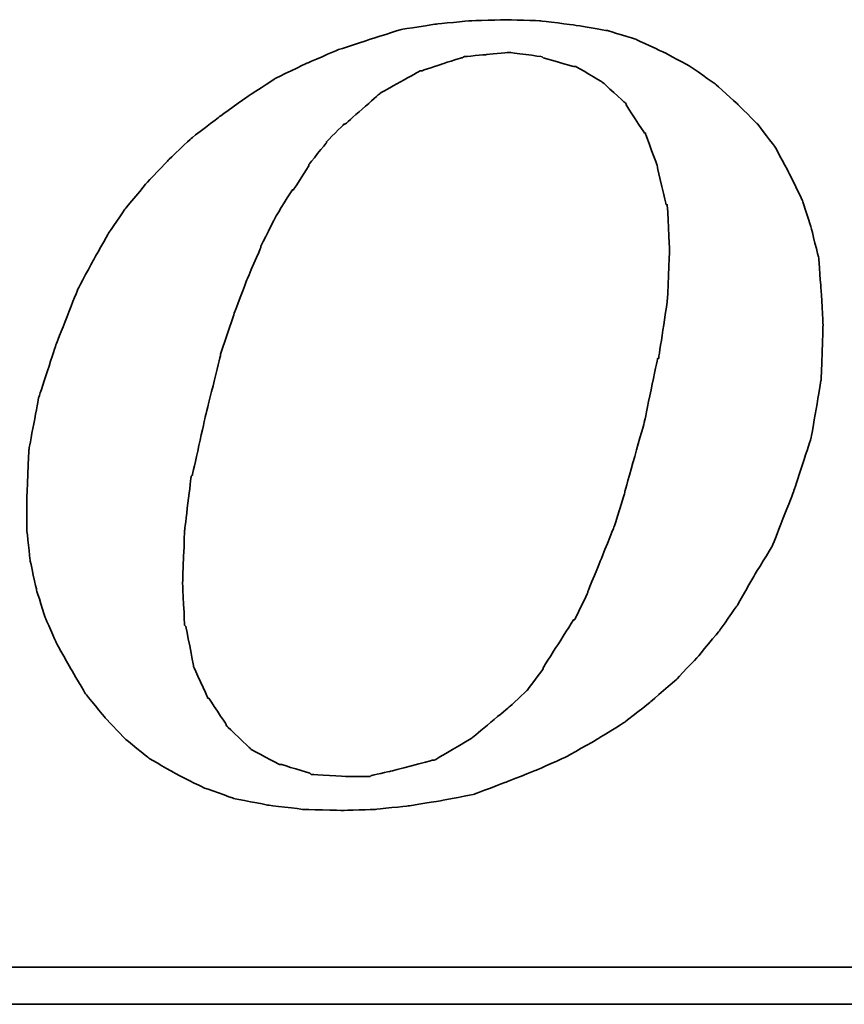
# Model space of a CAD drawing. Header units: millimetres. Extents: x -12 to 868, y 237 to 539.
# Tile 45 of 54: x 723.29 to 728.26, y 303.51 to 309.45. Entities that reach past the tile are written whole.
import ezdxf

# ---------------------------------------------------------------- set-up
doc = ezdxf.new("R2010")
doc.units = ezdxf.units.MM
doc.header["$LTSCALE"] = 0.15
doc.layers.add('DIM', color=4, linetype='CONTINUOUS')
doc.layers.add('layer 1', color=7, linetype='CONTINUOUS')

# ---------------------------------------------------------------- blocks, each defined once
blk = doc.blocks.new('TBI MOTION logo(完整正式版)')
at = {"layer": 'layer 1', "color": 22, "lineweight": 35}
for points, knots in [([(35.79625, -6.98375), (35.79625, -6.98375), (36.23125, -7.43875), (36.23125, -7.43875), (36.23125, -7.43875), (36.23125, -7.43875), (36.75625, -7.87125), (36.75625, -7.87125), (36.75625, -7.87125), (36.75625, -7.87125), (37.33125, -8.20375), (37.33125, -8.20375), (37.33125, -8.20375), (37.33125, -8.20375), (37.95625, -8.51875), (37.95625, -8.51875), (37.95625, -8.51875), (37.95625, -8.51875), (38.62625, -8.75875), (38.62625, -8.75875), (38.62625, -8.75875), (38.62625, -8.75875), (39.37125, -8.90375), (39.37125, -8.90375), (39.37125, -8.90375), (39.37125, -8.90375), (40.14125, -8.99875), (40.14125, -8.99875), (40.14125, -8.99875), (40.14125, -8.99875), (41.02625, -9.02375), (41.02625, -9.02375), (41.02625, -9.02375), (41.02625, -9.02375), (41.74625, -8.99875), (41.74625, -8.99875), (41.74625, -8.99875), (41.74625, -8.99875), (42.46625, -8.92375), (42.46625, -8.92375), (42.46625, -8.92375), (42.46625, -8.92375), (43.21125, -8.80625), (43.21125, -8.80625), (43.21125, -8.80625), (43.21125, -8.80625), (43.93125, -8.66375), (43.93125, -8.66375), (43.93125, -8.66375), (43.93125, -8.66375), (44.62625, -8.39875), (44.62625, -8.39875), (44.62625, -8.39875), (44.62625, -8.39875), (45.29625, -8.13375), (45.29625, -8.13375), (45.29625, -8.13375), (45.29625, -8.13375), (45.94625, -7.84375), (45.94625, -7.84375), (45.94625, -7.84375), (45.94625, -7.84375), (46.61625, -7.46375), (46.61625, -7.46375), (46.61625, -7.46375), (46.61625, -7.46375), (47.24125, -7.07875), (47.24125, -7.07875), (47.24125, -7.07875), (47.24125, -7.07875), (47.81625, -6.62375), (47.81625, -6.62375), (47.81625, -6.62375), (47.81625, -6.62375), (48.36875, -6.14375), (48.36875, -6.14375), (48.36875, -6.14375), (48.36875, -6.14375), (48.84625, -5.64125), (48.84625, -5.64125), (48.84625, -5.64125), (48.84625, -5.64125), (49.32625, -5.06375), (49.32625, -5.06375), (49.32625, -5.06375), (49.32625, -5.06375), (49.71125, -4.51374), (49.71125, -4.51374), (49.71125, -4.51374), (49.71125, -4.51374), (50.09625, -3.83874), (50.09625, -3.83874), (50.09625, -3.83874), (50.09625, -3.83874), (50.48125, -3.21374), (50.48125, -3.21374), (50.48125, -3.21374), (50.48125, -3.21374), (50.96125, -1.99125), (50.96125, -1.99125), (50.96125, -1.99125), (50.96125, -1.99125), (51.34375, -0.81875), (51.34375, -0.81875), (51.34375, -0.81875), (51.34375, -0.81875), (51.56125, 0.45624), (51.56125, 0.45624), (51.56125, 0.45624), (51.56125, 0.45624), (51.60625, 1.67624), (51.60625, 1.67624), (51.60625, 1.67624), (51.60625, 1.67624), (51.56125, 2.44625), (51.56125, 2.44625), (51.56125, 2.44625), (51.56125, 2.44625), (51.51125, 3.14125), (51.51125, 3.14125), (51.51125, 3.14125), (51.51125, 3.14125), (51.34375, 3.81125), (51.34375, 3.81125), (51.34375, 3.81125), (51.34375, 3.81125), (51.15125, 4.41125), (51.15125, 4.41125), (51.15125, 4.41125), (51.15125, 4.41125), (50.86125, 5.01125), (50.86125, 5.01125), (50.86125, 5.01125), (50.86125, 5.01125), (50.55125, 5.58875), (50.55125, 5.58875), (50.55125, 5.58875), (50.55125, 5.58875), (50.16625, 6.09125), (50.16625, 6.09125), (50.16625, 6.09125), (50.16625, 6.09125), (49.71125, 6.54875), (49.71125, 6.54875), (49.71125, 6.54875), (49.71125, 6.54875), (49.23125, 6.98125), (49.23125, 6.98125), (49.23125, 6.98125), (49.23125, 6.98125), (48.67875, 7.36625), (48.67875, 7.36625), (48.67875, 7.36625), (48.67875, 7.36625), (48.10375, 7.67625), (48.10375, 7.67625), (48.10375, 7.67625), (48.10375, 7.67625), (47.48125, 7.96375), (47.48125, 7.96375), (47.48125, 7.96375), (47.48125, 7.96375), (46.85625, 8.15625), (46.85625, 8.15625), (46.85625, 8.15625), (46.85625, 8.15625), (46.13625, 8.27624), (46.13625, 8.27624), (46.13625, 8.27624), (46.13625, 8.27624), (45.39125, 8.37125), (45.39125, 8.37125), (45.39125, 8.37125), (45.39125, 8.37125), (44.62625, 8.39624), (44.62625, 8.39624), (44.62625, 8.39624), (44.62625, 8.39624), (43.83625, 8.37125), (43.83625, 8.37125), (43.83625, 8.37125), (43.83625, 8.37125), (43.09125, 8.30125), (43.09125, 8.30125), (43.09125, 8.30125), (43.09125, 8.30125), (42.32125, 8.18125), (42.32125, 8.18125), (42.32125, 8.18125), (42.32125, 8.18125), (41.62875, 7.96375), (41.62875, 7.96375), (41.62875, 7.96375), (41.62875, 7.96375), (40.90625, 7.72625), (40.90625, 7.72625), (40.90625, 7.72625), (40.90625, 7.72625), (40.23624, 7.43625), (40.23624, 7.43625), (40.23624, 7.43625), (40.23624, 7.43625), (39.54124, 7.10125), (39.54124, 7.10125), (39.54124, 7.10125), (39.54124, 7.10125), (38.91625, 6.69125), (38.91625, 6.69125), (38.91625, 6.69125), (38.91625, 6.69125), (38.31625, 6.26125), (38.31625, 6.26125), (38.31625, 6.26125), (38.31625, 6.26125), (37.69125, 5.78125), (37.69125, 5.78125), (37.69125, 5.78125), (37.69125, 5.78125), (37.18625, 5.30125), (37.18625, 5.30125), (37.18625, 5.30125), (37.18625, 5.30125), (36.70625, 4.79624), (36.70625, 4.79624), (36.70625, 4.79624), (36.70625, 4.79624), (36.23125, 4.22125), (36.23125, 4.22125), (36.23125, 4.22125), (36.23125, 4.22125), (35.87124, 3.69375), (35.87124, 3.69375), (35.87124, 3.69375), (35.87124, 3.69375), (35.53125, 3.09125), (35.53125, 3.09125), (35.53125, 3.09125), (35.53125, 3.09125), (35.19875, 2.47125), (35.19875, 2.47125), (35.19875, 2.47125), (35.19875, 2.47125), (34.71625, 1.24625), (34.71625, 1.24625), (34.71625, 1.24625), (34.71625, 1.24625), (34.33125, 0.06874), (34.33125, 0.06874), (34.33125, 0.06874), (34.33125, 0.06874), (34.11625, -1.07875), (34.11625, -1.07875), (34.11625, -1.07875), (34.11625, -1.07875), (34.07125, -2.15875), (34.07125, -2.15875), (34.07125, -2.15875), (34.07125, -2.15875), (34.07125, -2.85375), (34.07125, -2.85375), (34.07125, -2.85375), (34.07125, -2.85375), (34.14125, -3.50375), (34.14125, -3.50375), (34.14125, -3.50375), (34.14125, -3.50375), (34.28625, -4.17375), (34.28625, -4.17375), (34.28625, -4.17375), (34.28625, -4.17375), (34.47625, -4.77624), (34.47625, -4.77624), (34.47625, -4.77624), (34.47625, -4.77624), (34.71625, -5.32625), (34.71625, -5.32625), (34.71625, -5.32625), (34.71625, -5.32625), (35.05375, -5.92875), (35.05375, -5.92875), (35.05375, -5.92875), (35.05375, -5.92875), (35.36375, -6.45375), (35.36375, -6.45375), (35.36375, -6.45375), (35.36375, -6.45375), (35.79625, -6.98375), (35.79625, -6.98375)], [0, 0, 0, 0, 0.01388889, 0.01388889, 0.01388889, 0.0138889, 0.02777778, 0.02777778, 0.02777778, 0.02777779, 0.04166667, 0.04166667, 0.04166667, 0.04166668, 0.05555556, 0.05555556, 0.05555556, 0.05555557, 0.06944444, 0.06944444, 0.06944444, 0.06944445, 0.08333333, 0.08333333, 0.08333333, 0.08333334, 0.09722222, 0.09722222, 0.09722222, 0.09722223, 0.11111111, 0.11111111, 0.11111111, 0.11111112, 0.125, 0.125, 0.125, 0.12500001, 0.13888889, 0.13888889, 0.13888889, 0.1388889, 0.15277778, 0.15277778, 0.15277778, 0.15277779, 0.16666667, 0.16666667, 0.16666667, 0.16666668, 0.18055556, 0.18055556, 0.18055556, 0.18055557, 0.19444444, 0.19444444, 0.19444444, 0.19444445, 0.20833333, 0.20833333, 0.20833333, 0.20833334, 0.22222222, 0.22222222, 0.22222222, 0.22222223, 0.23611111, 0.23611111, 0.23611111, 0.23611112, 0.25, 0.25, 0.25, 0.25000001, 0.26388889, 0.26388889, 0.26388889, 0.2638889, 0.27777778, 0.27777778, 0.27777778, 0.27777779, 0.29166667, 0.29166667, 0.29166667, 0.29166668, 0.30555556, 0.30555556, 0.30555556, 0.30555557, 0.31944444, 0.31944444, 0.31944444, 0.31944445, 0.33333333, 0.33333333, 0.33333333, 0.33333334, 0.34722222, 0.34722222, 0.34722222, 0.34722223, 0.36111111, 0.36111111, 0.36111111, 0.36111112, 0.375, 0.375, 0.375, 0.37500001, 0.38888889, 0.38888889, 0.38888889, 0.3888889, 0.40277778, 0.40277778, 0.40277778, 0.40277779, 0.41666667, 0.41666667, 0.41666667, 0.41666668, 0.43055556, 0.43055556, 0.43055556, 0.43055557, 0.44444444, 0.44444444, 0.44444444, 0.44444445, 0.45833333, 0.45833333, 0.45833333, 0.45833334, 0.47222222, 0.47222222, 0.47222222, 0.47222223, 0.48611111, 0.48611111, 0.48611111, 0.48611112, 0.5, 0.5, 0.5, 0.50000001, 0.51388889, 0.51388889, 0.51388889, 0.5138889, 0.52777778, 0.52777778, 0.52777778, 0.52777779, 0.54166667, 0.54166667, 0.54166667, 0.54166668, 0.55555556, 0.55555556, 0.55555556, 0.55555557, 0.56944444, 0.56944444, 0.56944444, 0.56944445, 0.58333333, 0.58333333, 0.58333333, 0.58333334, 0.59722222, 0.59722222, 0.59722222, 0.59722223, 0.61111111, 0.61111111, 0.61111111, 0.61111112, 0.625, 0.625, 0.625, 0.62500001, 0.63888889, 0.63888889, 0.63888889, 0.6388889, 0.65277778, 0.65277778, 0.65277778, 0.65277779, 0.66666667, 0.66666667, 0.66666667, 0.66666668, 0.68055556, 0.68055556, 0.68055556, 0.68055557, 0.69444444, 0.69444444, 0.69444444, 0.69444445, 0.70833333, 0.70833333, 0.70833333, 0.70833334, 0.72222222, 0.72222222, 0.72222222, 0.72222223, 0.73611111, 0.73611111, 0.73611111, 0.73611112, 0.75, 0.75, 0.75, 0.75000001, 0.76388889, 0.76388889, 0.76388889, 0.7638889, 0.77777778, 0.77777778, 0.77777778, 0.77777779, 0.79166667, 0.79166667, 0.79166667, 0.79166668, 0.80555556, 0.80555556, 0.80555556, 0.80555557, 0.81944444, 0.81944444, 0.81944444, 0.81944445, 0.83333333, 0.83333333, 0.83333333, 0.83333334, 0.84722222, 0.84722222, 0.84722222, 0.84722223, 0.86111111, 0.86111111, 0.86111111, 0.86111112, 0.875, 0.875, 0.875, 0.87500001, 0.88888889, 0.88888889, 0.88888889, 0.8888889, 0.90277778, 0.90277778, 0.90277778, 0.90277779, 0.91666667, 0.91666667, 0.91666667, 0.91666668, 0.93055556, 0.93055556, 0.93055556, 0.93055557, 0.94444444, 0.94444444, 0.94444444, 0.94444445, 0.95833333, 0.95833333, 0.95833333, 0.95833334, 0.97222222, 0.97222222, 0.97222222, 0.97222223, 0.98611111, 0.98611111, 0.98611111, 0.98611112, 1, 1, 1, 1]), ([(38.33875, 1.03124), (38.33875, 1.03124), (38.62625, 1.89625), (38.62625, 1.89625), (38.62625, 1.89625), (38.62625, 1.89625), (38.91625, 2.66375), (38.91625, 2.66375), (38.91625, 2.66375), (38.91625, 2.66375), (39.22625, 3.38125), (39.22625, 3.38125), (39.22625, 3.38125), (39.22625, 3.38125), (39.22625, 3.40624), (39.22625, 3.40624), (39.22625, 3.40624), (39.22625, 3.40624), (39.56124, 4.07624), (39.56124, 4.07624), (39.56124, 4.07624), (39.56124, 4.07624), (39.92125, 4.65125), (39.92125, 4.65125), (39.92125, 4.65125), (39.92125, 4.65125), (39.94625, 4.65125), (39.94625, 4.65125), (39.94625, 4.65125), (39.94625, 4.65125), (40.28125, 5.17875), (40.28125, 5.17875), (40.28125, 5.17875), (40.28125, 5.17875), (40.28125, 5.20375), (40.28125, 5.20375), (40.28125, 5.20375), (40.28125, 5.20375), (40.66875, 5.68625), (40.66875, 5.68625), (40.66875, 5.68625), (40.66875, 5.68625), (40.66875, 5.70625), (40.66875, 5.70625), (40.66875, 5.70625), (40.66875, 5.70625), (41.05124, 6.09125), (41.05124, 6.09125), (41.05124, 6.09125), (41.05124, 6.09125), (41.07625, 6.09125), (41.07625, 6.09125), (41.07625, 6.09125), (41.07625, 6.09125), (41.84125, 6.76625), (41.84125, 6.76625), (41.84125, 6.76625), (41.84125, 6.76625), (41.86625, 6.78625), (41.86625, 6.78625), (41.86625, 6.78625), (41.86625, 6.78625), (42.73125, 7.26624), (42.73125, 7.26624), (42.73125, 7.26624), (42.73125, 7.26624), (42.75625, 7.26624), (42.75625, 7.26624), (42.75625, 7.26624), (42.75625, 7.26624), (43.18625, 7.41125), (43.18625, 7.41125), (43.18625, 7.41125), (43.18625, 7.41125), (43.64125, 7.55625), (43.64125, 7.55625), (43.64125, 7.55625), (43.64125, 7.55625), (43.66625, 7.55625), (43.66625, 7.55625), (43.66625, 7.55625), (43.66625, 7.55625), (43.69125, 7.58124), (43.69125, 7.58124), (43.69125, 7.58124), (43.69125, 7.58124), (44.19125, 7.62625), (44.19125, 7.62625), (44.19125, 7.62625), (44.19125, 7.62625), (44.67125, 7.67625), (44.67125, 7.67625), (44.67125, 7.67625), (44.67125, 7.67625), (44.69625, 7.67625), (44.69625, 7.67625), (44.69625, 7.67625), (44.69625, 7.67625), (45.41875, 7.58124), (45.41875, 7.58124), (45.41875, 7.58124), (45.41875, 7.58124), (45.44125, 7.55625), (45.44125, 7.55625), (45.44125, 7.55625), (45.44125, 7.55625), (46.11125, 7.36625), (46.11125, 7.36625), (46.11125, 7.36625), (46.11125, 7.36625), (46.13625, 7.36625), (46.13625, 7.36625), (46.13625, 7.36625), (46.13625, 7.36625), (46.15875, 7.36625), (46.15875, 7.36625), (46.15875, 7.36625), (46.15875, 7.36625), (46.73625, 7.02624), (46.73625, 7.02624), (46.73625, 7.02624), (46.73625, 7.02624), (46.76125, 7.00624), (46.76125, 7.00624), (46.76125, 7.00624), (46.76125, 7.00624), (47.24125, 6.57124), (47.24125, 6.57124), (47.24125, 6.57124), (47.24125, 6.57124), (47.26625, 6.54875), (47.26625, 6.54875), (47.26625, 6.54875), (47.26625, 6.54875), (47.26625, 6.52375), (47.26625, 6.52375), (47.26625, 6.52375), (47.26625, 6.52375), (47.67375, 5.89875), (47.67375, 5.89875), (47.67375, 5.89875), (47.67375, 5.89875), (47.69625, 5.89875), (47.69625, 5.89875), (47.69625, 5.89875), (47.69625, 5.89875), (47.69625, 5.87625), (47.69625, 5.87625), (47.69625, 5.87625), (47.69625, 5.87625), (47.96125, 5.15625), (47.96125, 5.15625), (47.96125, 5.15625), (47.96125, 5.15625), (47.96125, 5.13125), (47.96125, 5.13125), (47.96125, 5.13125), (47.96125, 5.13125), (48.15125, 4.31875), (48.15125, 4.31875), (48.15125, 4.31875), (48.15125, 4.31875), (48.17625, 4.31875), (48.17625, 4.31875), (48.17625, 4.31875), (48.17625, 4.31875), (48.17625, 4.29125), (48.17625, 4.29125), (48.17625, 4.29125), (48.17625, 4.29125), (48.22625, 3.33125), (48.22625, 3.33125), (48.22625, 3.33125), (48.22625, 3.33125), (48.22625, 3.30875), (48.22625, 3.30875), (48.22625, 3.30875), (48.22625, 3.30875), (48.17625, 2.20624), (48.17625, 2.20624), (48.17625, 2.20624), (48.17625, 2.20624), (48.17625, 2.18124), (48.17625, 2.18124), (48.17625, 2.18124), (48.17625, 2.18124), (47.98375, 0.93624), (47.98375, 0.93624), (47.98375, 0.93624), (47.98375, 0.93624), (47.96125, 0.93624), (47.96125, 0.93624), (47.96125, 0.93624), (47.96125, 0.93624), (47.67375, -0.45874), (47.67375, -0.45874), (47.67375, -0.45874), (47.67375, -0.45874), (47.24125, -1.99125), (47.24125, -1.99125), (47.24125, -1.99125), (47.24125, -1.99125), (47.24125, -2.01874), (47.24125, -2.01874), (47.24125, -2.01874), (47.24125, -2.01874), (47.00125, -2.78375), (47.00125, -2.78375), (47.00125, -2.78375), (47.00125, -2.78375), (46.71125, -3.50375), (46.71125, -3.50375), (46.71125, -3.50375), (46.71125, -3.50375), (46.42625, -4.19875), (46.42625, -4.19875), (46.42625, -4.19875), (46.42625, -4.19875), (46.42625, -4.22375), (46.42625, -4.22375), (46.42625, -4.22375), (46.42625, -4.22375), (46.13625, -4.82374), (46.13625, -4.82374), (46.13625, -4.82374), (46.13625, -4.82374), (46.11125, -4.82374), (46.11125, -4.82374), (46.11125, -4.82374), (46.11125, -4.82374), (45.77625, -5.35125), (45.77625, -5.35125), (45.77625, -5.35125), (45.77625, -5.35125), (45.44125, -5.87875), (45.44125, -5.87875), (45.44125, -5.87875), (45.44125, -5.87875), (45.44125, -5.90375), (45.44125, -5.90375), (45.44125, -5.90375), (45.44125, -5.90375), (45.10625, -6.35875), (45.10625, -6.35875), (45.10625, -6.35875), (45.10625, -6.35875), (45.08125, -6.38375), (45.08125, -6.38375), (45.08125, -6.38375), (45.08125, -6.38375), (44.69625, -6.74375), (44.69625, -6.74375), (44.69625, -6.74375), (44.69625, -6.74375), (43.88375, -7.41625), (43.88375, -7.41625), (43.88375, -7.41625), (43.88375, -7.41625), (43.85625, -7.43875), (43.85625, -7.43875), (43.85625, -7.43875), (43.85625, -7.43875), (43.04125, -7.91875), (43.04125, -7.91875), (43.04125, -7.91875), (43.04125, -7.91875), (43.01625, -7.91875), (43.01625, -7.91875), (43.01625, -7.91875), (43.01625, -7.91875), (42.99625, -7.91875), (42.99625, -7.91875), (42.99625, -7.91875), (42.99625, -7.91875), (42.08125, -8.15875), (42.08125, -8.15875), (42.08125, -8.15875), (42.08125, -8.15875), (41.65125, -8.25625), (41.65125, -8.25625), (41.65125, -8.25625), (41.65125, -8.25625), (41.62875, -8.27875), (41.62875, -8.27875), (41.62875, -8.27875), (41.62875, -8.27875), (41.60125, -8.27875), (41.60125, -8.27875), (41.60125, -8.27875), (41.60125, -8.27875), (41.12125, -8.27875), (41.12125, -8.27875), (41.12125, -8.27875), (41.12125, -8.27875), (40.35624, -8.23125), (40.35624, -8.23125), (40.35624, -8.23125), (40.35624, -8.23125), (40.33125, -8.23125), (40.33125, -8.23125), (40.33125, -8.23125), (40.33125, -8.23125), (40.30625, -8.20375), (40.30625, -8.20375), (40.30625, -8.20375), (40.30625, -8.20375), (39.68375, -8.01375), (39.68375, -8.01375), (39.68375, -8.01375), (39.68375, -8.01375), (39.66124, -8.01375), (39.66124, -8.01375), (39.66124, -8.01375), (39.66124, -8.01375), (39.63625, -8.01375), (39.63625, -8.01375), (39.63625, -8.01375), (39.63625, -8.01375), (39.01125, -7.67875), (39.01125, -7.67875), (39.01125, -7.67875), (39.01125, -7.67875), (38.98875, -7.65375), (38.98875, -7.65375), (38.98875, -7.65375), (38.98875, -7.65375), (38.48625, -7.17375), (38.48625, -7.17375), (38.48625, -7.17375), (38.48625, -7.17375), (38.45875, -7.14875), (38.45875, -7.14875), (38.45875, -7.14875), (38.45875, -7.14875), (38.45875, -7.12875), (38.45875, -7.12875), (38.45875, -7.12875), (38.45875, -7.12875), (38.07625, -6.54875), (38.07625, -6.54875), (38.07625, -6.54875), (38.07625, -6.54875), (38.05125, -6.54875), (38.05125, -6.54875), (38.05125, -6.54875), (38.05125, -6.54875), (38.05125, -6.52875), (38.05125, -6.52875), (38.05125, -6.52875), (38.05125, -6.52875), (37.74125, -5.85375), (37.74125, -5.85375), (37.74125, -5.85375), (37.74125, -5.85375), (37.74125, -5.82875), (37.74125, -5.82875), (37.74125, -5.82875), (37.74125, -5.82875), (37.57375, -4.96875), (37.57375, -4.96875), (37.57375, -4.96875), (37.57375, -4.96875), (37.54625, -4.94375), (37.54625, -4.94375), (37.54625, -4.94375), (37.54625, -4.94375), (37.50125, -4.03375), (37.50125, -4.03375), (37.50125, -4.03375), (37.50125, -4.03375), (37.50125, -4.00875), (37.50125, -4.00875), (37.50125, -4.00875), (37.50125, -4.00875), (37.54625, -2.85375), (37.54625, -2.85375), (37.54625, -2.85375), (37.54625, -2.85375), (37.69125, -1.65875), (37.69125, -1.65875), (37.69125, -1.65875), (37.69125, -1.65875), (37.71624, -1.63375), (37.71624, -1.63375), (37.71624, -1.63375), (37.71624, -1.63375), (38.00375, -0.33875), (38.00375, -0.33875), (38.00375, -0.33875), (38.00375, -0.33875), (38.33875, 1.00624), (38.33875, 1.00624), (38.33875, 1.00624), (38.33875, 1.00624), (38.33875, 1.03124), (38.33875, 1.03124)], [0, 0, 0, 0, 0.01010101, 0.01010101, 0.01010101, 0.01010102, 0.02020202, 0.02020202, 0.02020202, 0.02020203, 0.03030303, 0.03030303, 0.03030303, 0.03030304, 0.04040404, 0.04040404, 0.04040404, 0.04040405, 0.05050505, 0.05050505, 0.05050505, 0.05050506, 0.06060606, 0.06060606, 0.06060606, 0.06060607, 0.07070707, 0.07070707, 0.07070707, 0.07070708, 0.08080808, 0.08080808, 0.08080808, 0.08080809, 0.09090909, 0.09090909, 0.09090909, 0.0909091, 0.1010101, 0.1010101, 0.1010101, 0.10101011, 0.11111111, 0.11111111, 0.11111111, 0.11111112, 0.12121212, 0.12121212, 0.12121212, 0.12121213, 0.13131313, 0.13131313, 0.13131313, 0.13131314, 0.14141414, 0.14141414, 0.14141414, 0.14141415, 0.15151515, 0.15151515, 0.15151515, 0.15151516, 0.16161616, 0.16161616, 0.16161616, 0.16161617, 0.17171717, 0.17171717, 0.17171717, 0.17171718, 0.18181818, 0.18181818, 0.18181818, 0.18181819, 0.19191919, 0.19191919, 0.19191919, 0.1919192, 0.2020202, 0.2020202, 0.2020202, 0.20202021, 0.21212121, 0.21212121, 0.21212121, 0.21212122, 0.22222222, 0.22222222, 0.22222222, 0.22222223, 0.23232323, 0.23232323, 0.23232323, 0.23232324, 0.24242424, 0.24242424, 0.24242424, 0.24242425, 0.25252525, 0.25252525, 0.25252525, 0.25252526, 0.26262626, 0.26262626, 0.26262626, 0.26262627, 0.27272727, 0.27272727, 0.27272727, 0.27272728, 0.28282828, 0.28282828, 0.28282828, 0.28282829, 0.29292929, 0.29292929, 0.29292929, 0.2929293, 0.3030303, 0.3030303, 0.3030303, 0.30303031, 0.31313131, 0.31313131, 0.31313131, 0.31313132, 0.32323232, 0.32323232, 0.32323232, 0.32323233, 0.33333333, 0.33333333, 0.33333333, 0.33333334, 0.34343434, 0.34343434, 0.34343434, 0.34343435, 0.35353535, 0.35353535, 0.35353535, 0.35353536, 0.36363636, 0.36363636, 0.36363636, 0.36363637, 0.37373737, 0.37373737, 0.37373737, 0.37373738, 0.38383838, 0.38383838, 0.38383838, 0.38383839, 0.39393939, 0.39393939, 0.39393939, 0.3939394, 0.4040404, 0.4040404, 0.4040404, 0.40404041, 0.41414141, 0.41414141, 0.41414141, 0.41414142, 0.42424242, 0.42424242, 0.42424242, 0.42424243, 0.43434343, 0.43434343, 0.43434343, 0.43434344, 0.44444444, 0.44444444, 0.44444444, 0.44444445, 0.45454545, 0.45454545, 0.45454545, 0.45454546, 0.46464646, 0.46464646, 0.46464646, 0.46464647, 0.47474747, 0.47474747, 0.47474747, 0.47474748, 0.48484848, 0.48484848, 0.48484848, 0.48484849, 0.49494949, 0.49494949, 0.49494949, 0.4949495, 0.50505051, 0.50505051, 0.50505051, 0.50505052, 0.51515152, 0.51515152, 0.51515152, 0.51515153, 0.52525253, 0.52525253, 0.52525253, 0.52525254, 0.53535354, 0.53535354, 0.53535354, 0.53535355, 0.54545455, 0.54545455, 0.54545455, 0.54545456, 0.55555556, 0.55555556, 0.55555556, 0.55555557, 0.56565657, 0.56565657, 0.56565657, 0.56565658, 0.57575758, 0.57575758, 0.57575758, 0.57575759, 0.58585859, 0.58585859, 0.58585859, 0.5858586, 0.5959596, 0.5959596, 0.5959596, 0.59595961, 0.60606061, 0.60606061, 0.60606061, 0.60606062, 0.61616162, 0.61616162, 0.61616162, 0.61616163, 0.62626263, 0.62626263, 0.62626263, 0.62626264, 0.63636364, 0.63636364, 0.63636364, 0.63636365, 0.64646465, 0.64646465, 0.64646465, 0.64646466, 0.65656566, 0.65656566, 0.65656566, 0.65656567, 0.66666667, 0.66666667, 0.66666667, 0.66666668, 0.67676768, 0.67676768, 0.67676768, 0.67676769, 0.68686869, 0.68686869, 0.68686869, 0.6868687, 0.6969697, 0.6969697, 0.6969697, 0.69696971, 0.70707071, 0.70707071, 0.70707071, 0.70707072, 0.71717172, 0.71717172, 0.71717172, 0.71717173, 0.72727273, 0.72727273, 0.72727273, 0.72727274, 0.73737374, 0.73737374, 0.73737374, 0.73737375, 0.74747475, 0.74747475, 0.74747475, 0.74747476, 0.75757576, 0.75757576, 0.75757576, 0.75757577, 0.76767677, 0.76767677, 0.76767677, 0.76767678, 0.77777778, 0.77777778, 0.77777778, 0.77777779, 0.78787879, 0.78787879, 0.78787879, 0.7878788, 0.7979798, 0.7979798, 0.7979798, 0.79797981, 0.80808081, 0.80808081, 0.80808081, 0.80808082, 0.81818182, 0.81818182, 0.81818182, 0.81818183, 0.82828283, 0.82828283, 0.82828283, 0.82828284, 0.83838384, 0.83838384, 0.83838384, 0.83838385, 0.84848485, 0.84848485, 0.84848485, 0.84848486, 0.85858586, 0.85858586, 0.85858586, 0.85858587, 0.86868687, 0.86868687, 0.86868687, 0.86868688, 0.87878788, 0.87878788, 0.87878788, 0.87878789, 0.88888889, 0.88888889, 0.88888889, 0.8888889, 0.8989899, 0.8989899, 0.8989899, 0.89898991, 0.90909091, 0.90909091, 0.90909091, 0.90909092, 0.91919192, 0.91919192, 0.91919192, 0.91919193, 0.92929293, 0.92929293, 0.92929293, 0.92929294, 0.93939394, 0.93939394, 0.93939394, 0.93939395, 0.94949495, 0.94949495, 0.94949495, 0.94949496, 0.95959596, 0.95959596, 0.95959596, 0.95959597, 0.96969697, 0.96969697, 0.96969697, 0.96969698, 0.97979798, 0.97979798, 0.97979798, 0.97979799, 0.98989899, 0.98989899, 0.98989899, 0.989899, 1, 1, 1, 1]), ([(75.90875, -9.47875), (75.90875, -9.47875), (75.90875, -12.28625), (75.90875, -12.28625), (75.90875, -12.28625), (75.90875, -12.28625), (75.90875, -12.47875), (75.90875, -12.47875), (75.90875, -12.47875), (75.90875, -12.47875), (75.71625, -12.47875), (75.71625, -12.47875), (75.71625, -12.47875), (75.71625, -12.47875), (-88.32875, -12.47875), (-88.32875, -12.47875), (-88.32875, -12.47875), (-88.32875, -12.47875), (-88.32875, -13.29375), (-88.32875, -13.29375), (-88.32875, -13.29375), (-88.32875, -13.29375), (82.89125, -13.29375), (82.89125, -13.29375), (82.89125, -13.29375), (82.89125, -13.29375), (75.90875, -9.47875), (75.90875, -9.47875)], [0, 0, 0, 0, 0.14285714, 0.14285714, 0.14285714, 0.14285715, 0.28571429, 0.28571429, 0.28571429, 0.2857143, 0.42857143, 0.42857143, 0.42857143, 0.42857144, 0.57142857, 0.57142857, 0.57142857, 0.57142858, 0.71428571, 0.71428571, 0.71428571, 0.71428572, 0.85714286, 0.85714286, 0.85714286, 0.85714287, 1, 1, 1, 1])]:
    blk.add_open_spline(points, degree=3, knots=knots, dxfattribs=at)

msp = doc.modelspace()

# ---------------------------------------------------------------- block references
at = {"layer": 'DIM', "color": 7, "xscale": 0.2736514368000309, "yscale": 0.2736514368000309, "zscale": 0.2736514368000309}
msp.add_blockref('TBI MOTION logo(完整正式版)', (714.0138, 307.1502), dxfattribs=at)

doc.saveas('drawing.dxf')
